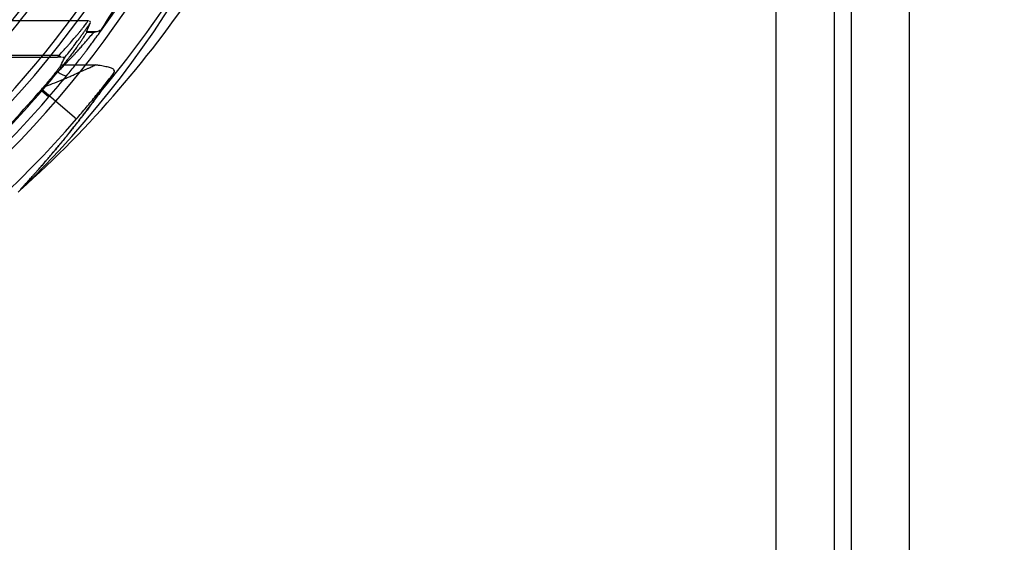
# Model space of a CAD drawing. Header units: millimetres. Extents: x 0 to 297, y 0 to 210.
# Tile 53 of 256: x 146.268 to 146.855, y 90.419 to 90.73. Entities that reach past the tile are written whole.
import ezdxf

# ---------------------------------------------------------------- set-up
doc = ezdxf.new("R2010")
doc.units = ezdxf.units.MM
doc.header["$LTSCALE"] = 16.335
doc.layers.get('0').update_dxf_attribs({"linetype": 'CONTINUOUS'})
doc.layers.add('01_GLOBAL', color=7, linetype='CONTINUOUS')
doc.layers.add('INTFCLR_144815', color=7, linetype='CONTINUOUS')

msp = doc.modelspace()

# ---------------------------------------------------------------- linework, layer by layer
at = {"color": 9, "linetype": 'Continuous'}
for p, q in [((146.7982, 91.0133), (146.7982, 89.50916)), ((146.71886, 89.51208), (146.71886, 90.97791)), ((146.75364, 89.51287), (146.75364, 90.97826)), ((146.76347, 90.97913), (146.76347, 89.51238))]:
    msp.add_line(p, q, dxfattribs=at)
at = {"color": 7, "linetype": 'Continuous'}
msp.add_circle((146.8548, 92.13446), 2.66, dxfattribs=at)
at = {"color": 9, "linetype": 'Continuous'}
msp.add_arc((146.8548, 92.13446), 2.62591, 182.96745, 267.03255, dxfattribs=at)
at = {"layer": '01_GLOBAL', "color": 7, "linetype": 'Continuous'}
msp.add_circle((146.8548, 92.13446), 2.695, dxfattribs=at)
at = {"layer": 'INTFCLR_144815', "color": 9, "linetype": 'Continuous'}
for p, q in [((146.2134, 90.72956), (146.3091, 90.72956)), ((146.30801, 90.72255), (146.31227, 90.72255)), ((146.29163, 90.70876), (146.18892, 90.70876)), ((146.29072, 90.70764), (146.29163, 90.70876)), ((146.29163, 90.70876), (146.29278, 90.70784)), ((146.29285, 90.70303), (146.31319, 90.70303)), ((146.28138, 90.68867), (146.30201, 90.67086)), ((146.28145, 90.68763), (146.28563, 90.68402))]:
    msp.add_line(p, q, dxfattribs=at)
at = {"layer": 'INTFCLR_144815', "color": 6, "linetype": 'Continuous'}
for p, q in [((146.30803, 90.72272), (146.30801, 90.72255)), ((146.3134, 90.72272), (146.30803, 90.72272)), ((146.18776, 90.70764), (146.29072, 90.70764)), ((146.29313, 90.70756), (146.29072, 90.70764))]:
    msp.add_line(p, q, dxfattribs=at)
msp.add_circle((145.83961, 91.07027), 0.44668, dxfattribs=at)
for centre, radius, start, end in [((145.83961, 91.07027), 0.61578, 313.99379, 154.5151), ((145.83961, 91.07027), 0.59478, 312.95436, 154.51444), ((145.83961, 91.07027), 0.5751, 282.24404, 71.28636), ((145.83961, 91.07027), 0.45378, 308.49099, 51.50901), ((145.83961, 91.07027), 0.54779, 309.58782, 323.41218), ((146.30437, 90.77882), 0.05683, 277.99294, 279.14799), ((145.95774, 90.96806), 0.42829, 319.09867, 321.07129), ((145.83961, 91.07027), 0.5845, 314.07159, 319.10752), ((145.83961, 91.07027), 0.58377, 314.14943, 319.17999), ((145.97695, 90.95163), 0.40228, 319.17999, 319.37977)]:
    msp.add_arc(centre, radius, start, end, dxfattribs=at)
at = {"layer": 'INTFCLR_144815', "color": 9, "linetype": 'Continuous'}
for centre, radius, start, end in [((145.83961, 91.07027), 0.57128, 292.49975, 54.09646), ((145.83961, 91.07027), 0.51535, 292.49975, 54.09646), ((145.83961, 91.07027), 0.58977, 323.92615, 36.07385), ((145.83961, 91.07027), 0.61102, 203.82668, 319.17999), ((145.83849, 91.10904), 0.64491, 311.82352, 326.74509), ((145.83831, 91.08842), 0.62419, 320.01055, 327.26914), ((145.83961, 91.07027), 0.54403, 309.72448, 323.27552), ((145.87277, 91.04158), 0.54617, 319.10549, 320.85242), ((145.83961, 91.07027), 0.59002, 314.07159, 319.10752)]:
    msp.add_arc(centre, radius, start, end, dxfattribs=at)
at = {"layer": 'INTFCLR_144815', "color": 6, "linetype": 'Continuous'}
for centre, major_axis, ratio, start_param, end_param in [((145.83961, 91.03422), (0, 0.56995), 0.997998, -2.146042, -2.065124), ((145.83961, 90.93635), (0, 0.52922), 0.967452, -1.986325, -1.974598), ((145.83961, 90.93768), (0, 0.52397), 0.967452, -2.035138, -2.026308), ((145.83961, 91.03297), (0, 0.5898), 0.997998, -2.197023, -2.173034)]:
    msp.add_ellipse(centre, major_axis=major_axis, ratio=ratio, start_param=start_param, end_param=end_param, dxfattribs=at)
at = {"layer": 'INTFCLR_144815', "color": 9, "linetype": 'Continuous'}
for points, knots in [([(146.29163, 90.70876), (146.29267, 90.70988), (146.29421, 90.71156), (146.29624, 90.7138), (146.29819, 90.71599), (146.30006, 90.71815), (146.30186, 90.72026), (146.30312, 90.72176), (146.3043, 90.72319), (146.30538, 90.72452), (146.30635, 90.72575), (146.3072, 90.72684), (146.30812, 90.72808), (146.30881, 90.72894), (146.3091, 90.72956)], [0, 0, 0, 0, 0.168388, 0.251658, 0.333682, 0.491629, 0.567348, 0.639603, 0.707646, 0.771215, 0.829119, 0.880202, 0.924031, 1, 1, 1, 1]), ([(146.29483, 90.70717), (146.29572, 90.70829), (146.29712, 90.71006), (146.299, 90.71249), (146.30096, 90.71506), (146.30262, 90.71729), (146.30401, 90.71918), (146.30488, 90.72038), (146.30592, 90.72183), (146.30711, 90.72351), (146.3082, 90.72507), (146.3093, 90.72669), (146.31002, 90.72779), (146.31042, 90.72841)], [0, 0, 0, 0, 0.162228, 0.256884, 0.35022, 0.530236, 0.573781, 0.616679, 0.699267, 0.777119, 0.84995, 0.91639, 1, 1, 1, 1]), ([(146.29092, 90.69894), (146.2926, 90.70066), (146.29508, 90.70324), (146.29791, 90.70626), (146.29947, 90.70793), (146.30059, 90.70915), (146.30168, 90.71034), (146.30306, 90.71186), (146.30468, 90.71366), (146.30622, 90.71539), (146.30735, 90.71669), (146.30873, 90.71828), (146.31012, 90.71988), (146.31148, 90.72154), (146.31204, 90.7222), (146.31227, 90.72255)], [0, 0, 0, 0, 0.227208, 0.336524, 0.389996, 0.442269, 0.493179, 0.542413, 0.635449, 0.720955, 0.760685, 0.797888, 0.918778, 0.960709, 1, 1, 1, 1]), ([(146.29633, 90.69677), (146.29804, 90.69887), (146.30055, 90.702), (146.30342, 90.70566), (146.30499, 90.70769), (146.30613, 90.70917), (146.30723, 90.71062), (146.30863, 90.71246), (146.31026, 90.71465), (146.31182, 90.71675), (146.31297, 90.71833), (146.31439, 90.72028), (146.31551, 90.72186), (146.31637, 90.72309)], [0, 0, 0, 0, 0.24533, 0.36361, 0.421525, 0.47818, 0.533395, 0.586824, 0.687896, 0.780889, 0.824141, 0.864667, 1, 1, 1, 1]), ([(146.3163, 90.72299), (146.31652, 90.72331), (146.31689, 90.72386), (146.31832, 90.72584), (146.31715, 90.7245), (146.31687, 90.72415)], [0, 0, 0, 0, 0.292578, 0.660136, 1, 1, 1, 1]), ([(146.2823, 90.68973), (146.28368, 90.69027), (146.28689, 90.69153), (146.29097, 90.69319), (146.2945, 90.69465), (146.29703, 90.69572), (146.29907, 90.69659), (146.30205, 90.69788), (146.30482, 90.69911), (146.30773, 90.70043), (146.30933, 90.70118), (146.31114, 90.70202), (146.3124, 90.70262), (146.31319, 90.70303)], [0, 0, 0, 0, 0.132698, 0.307468, 0.392125, 0.473761, 0.552308, 0.590385, 0.763046, 0.822409, 0.87554, 0.920725, 1, 1, 1, 1]), ([(146.29092, 90.69894), (146.29149, 90.69852), (146.29261, 90.69776), (146.29421, 90.69695), (146.29541, 90.69651), (146.29618, 90.69659), (146.29633, 90.69677)], [0, 0, 0, 0, 0.355179, 0.667549, 0.884148, 1, 1, 1, 1]), ([(146.30201, 90.67086), (146.30399, 90.67316), (146.3079, 90.67775), (146.31267, 90.68355), (146.31636, 90.68814), (146.31901, 90.69149), (146.32115, 90.69424), (146.3228, 90.69639), (146.32383, 90.69774), (146.32445, 90.69856), (146.32468, 90.69885)], [0, 0, 0, 0, 0.253059, 0.5025, 0.624683, 0.743373, 0.85843, 0.914511, 0.96948, 1, 1, 1, 1])]:
    msp.add_open_spline(points, degree=3, knots=knots, dxfattribs=at)
at = {"layer": 'INTFCLR_144815', "color": 6, "linetype": 'Continuous'}
for points in [[(146.31042, 90.72841), (146.31056, 90.72875), (146.31009, 90.72914), (146.30975, 90.72927)], [(146.29483, 90.70717), (146.29501, 90.70755), (146.29404, 90.70748), (146.29363, 90.70751)]]:
    msp.add_open_spline(points, degree=3, dxfattribs=at)
for points, knots in [([(146.30801, 90.72255), (146.30794, 90.72198), (146.30731, 90.72121), (146.30662, 90.72003), (146.30586, 90.71889), (146.30496, 90.71755), (146.30388, 90.71601), (146.30264, 90.71425), (146.30119, 90.71225), (146.29953, 90.71001), (146.29767, 90.70754), (146.29561, 90.70486), (146.29334, 90.70196), (146.29175, 90.69997), (146.29092, 90.69894)], [0, 0, 0, 0, 0.058237, 0.095278, 0.141952, 0.19891, 0.261464, 0.335168, 0.420299, 0.515524, 0.621624, 0.738249, 0.863225, 1, 1, 1, 1]), ([(146.31687, 90.72415), (146.31665, 90.72383), (146.31591, 90.72343), (146.31474, 90.723), (146.31388, 90.72279), (146.3134, 90.72272)], [0, 0, 0, 0, 0.308146, 0.622241, 1, 1, 1, 1]), ([(146.29285, 90.70303), (146.29266, 90.70264), (146.29205, 90.70184), (146.29125, 90.70073), (146.29041, 90.69964), (146.28961, 90.6986), (146.28867, 90.69742), (146.28761, 90.6961), (146.28643, 90.69465), (146.28513, 90.69308), (146.28374, 90.69143), (146.28279, 90.6903), (146.2823, 90.68973)], [0, 0, 0, 0, 0.076756, 0.175899, 0.241937, 0.319481, 0.408196, 0.507748, 0.618951, 0.738856, 0.867824, 1, 1, 1, 1]), ([(146.32468, 90.69885), (146.32494, 90.69924), (146.32438, 90.70057), (146.32298, 90.70098), (146.32162, 90.70149), (146.32027, 90.70185), (146.31874, 90.70219), (146.31703, 90.7025), (146.31517, 90.70278), (146.31387, 90.70295), (146.31319, 90.70303)], [0, 0, 0, 0, 0.107097, 0.243316, 0.335651, 0.443055, 0.564462, 0.697566, 0.842439, 1, 1, 1, 1])]:
    msp.add_open_spline(points, degree=3, knots=knots, dxfattribs=at)
at = {"layer": 'INTFCLR_144815', "color": 7, "linetype": 'Continuous'}
for points, knots in [([(146.26854, 90.62845), (146.26827, 90.6282), (146.26932, 90.62967), (146.26992, 90.6302), (146.27093, 90.63136), (146.27198, 90.63251), (146.27297, 90.63361), (146.27389, 90.63464), (146.27474, 90.63558), (146.27569, 90.63664), (146.27679, 90.63787), (146.27803, 90.63926), (146.27943, 90.64086), (146.28102, 90.64267), (146.28276, 90.64467), (146.28465, 90.64686), (146.28665, 90.6492), (146.28877, 90.65171), (146.29098, 90.65435), (146.29328, 90.65712), (146.29563, 90.66), (146.29805, 90.663), (146.30057, 90.66616), (146.30315, 90.66944), (146.30576, 90.67281), (146.30838, 90.67625), (146.31104, 90.67979), (146.31377, 90.68348), (146.3156, 90.686), (146.31654, 90.68729)], [0, 0, 0, 0, 0.014425, 0.029113, 0.049878, 0.068625, 0.092692, 0.107449, 0.12336, 0.142472, 0.163784, 0.188388, 0.216195, 0.247761, 0.283392, 0.320866, 0.361924, 0.404982, 0.450725, 0.49801, 0.546855, 0.597432, 0.650566, 0.706161, 0.762307, 0.818733, 0.876911, 0.937056, 1, 1, 1, 1]), ([(146.31654, 90.68729), (146.31569, 90.68611), (146.31408, 90.6839), (146.31179, 90.6808), (146.30975, 90.67807), (146.30793, 90.67566), (146.30629, 90.67352), (146.30482, 90.6716), (146.30348, 90.66987), (146.30224, 90.66828), (146.3011, 90.66684), (146.30007, 90.66554), (146.29916, 90.66439), (146.29834, 90.66336), (146.29741, 90.66221), (146.29642, 90.66098), (146.29541, 90.65973), (146.29449, 90.6586), (146.29367, 90.6576), (146.29275, 90.65648), (146.29213, 90.65574), (146.29176, 90.65528)], [0, 0, 0, 0, 0.107592, 0.20231, 0.285719, 0.359872, 0.426247, 0.485866, 0.539003, 0.5886, 0.634873, 0.675357, 0.711466, 0.743747, 0.7726, 0.821199, 0.860531, 0.892166, 0.928731, 0.956068, 1, 1, 1, 1]), ([(146.29176, 90.65528), (146.29125, 90.65467), (146.29026, 90.65348), (146.28881, 90.65175), (146.28747, 90.65017), (146.28622, 90.6487), (146.28499, 90.64725), (146.28367, 90.64572), (146.28226, 90.64409), (146.28083, 90.64246), (146.27946, 90.64089), (146.27814, 90.63939), (146.27691, 90.638), (146.27579, 90.63675), (146.27481, 90.63566), (146.27396, 90.63471), (146.27302, 90.63366), (146.27204, 90.63258), (146.27106, 90.63148), (146.27021, 90.63058), (146.2694, 90.62953), (146.26889, 90.62936), (146.26844, 90.62836), (146.26854, 90.62845)], [0, 0, 0, 0, 0.067499, 0.130925, 0.189836, 0.243159, 0.293804, 0.350142, 0.41351, 0.476032, 0.533659, 0.589907, 0.644261, 0.690735, 0.731936, 0.767615, 0.798887, 0.850521, 0.890895, 0.922684, 0.958158, 0.988775, 1, 1, 1, 1])]:
    msp.add_open_spline(points, degree=3, knots=knots, dxfattribs=at)

doc.saveas('drawing.dxf')
